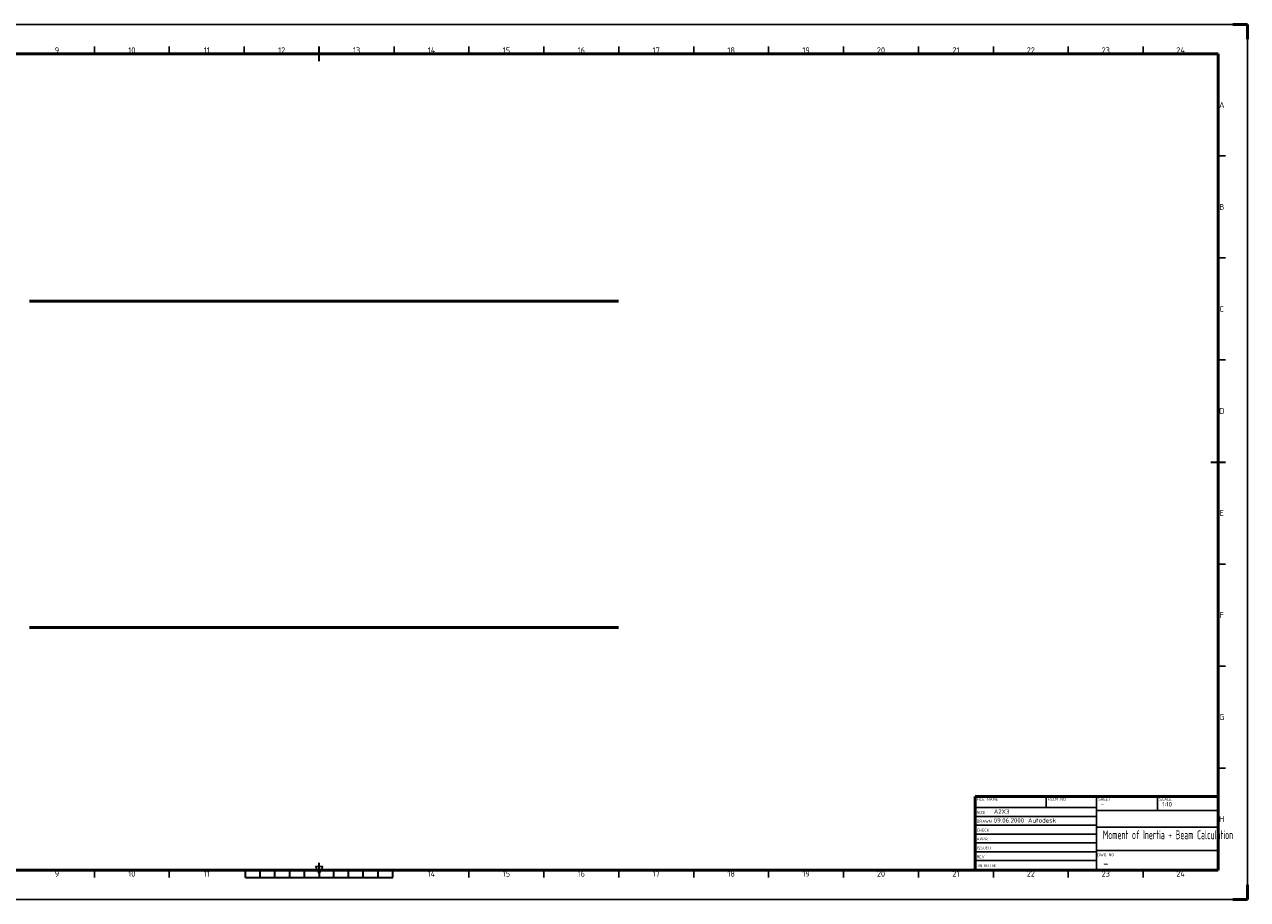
# Model space of a CAD drawing. Extents: x 0 to 12610, y 0 to 5940.
# Tile 2 of 2: x 4304 to 12610, y 0 to 5940. Entities that reach past the tile are written whole.
import ezdxf
from ezdxf.enums import TextEntityAlignment as Align

# ---------------------------------------------------------------- set-up
doc = ezdxf.new("R2010")
doc.units = 0
doc.header["$LTSCALE"] = 10
doc.layers.get('0').update_dxf_attribs({"linetype": 'CONTINUOUS'})
doc.layers.add('AM_0', color=7, linetype='CONTINUOUS', lineweight=50)
doc.layers.add('AM_BOR', color=7, linetype='CONTINUOUS', lineweight=50)
doc.styles.add('ACISOTS', font='isocp.shx', dxfattribs={"height": 1})

# ---------------------------------------------------------------- blocks, each defined once
blk = doc.blocks.new('ISO_A2X3')
for p, q in [((1241, 574), (20, 574)), ((1241, 20), (1241, 574)), ((20, 20), (1241, 20))]:
    blk.add_line(p, q)
at = {"layer": 'AM_BOR', "color": 1, "lineweight": 25}
for p, q in [((0, 594), (1261, 594)), ((1261, 594), (1261, 0)), ((477.875, 574), (477.875, 579)), ((528.75, 574), (528.75, 579)), ((579.625, 574), (579.625, 579)), ((681.375, 574), (681.375, 579)), ((732.25, 574), (732.25, 579)), ((783.125, 574), (783.125, 579)), ((834, 574), (834, 579)), ((884.875, 574), (884.875, 579)), ((935.75, 574), (935.75, 579)), ((986.625, 574), (986.625, 579)), ((1037.5, 574), (1037.5, 579)), ((1088.375, 574), (1088.375, 579)), ((1139.25, 574), (1139.25, 579)), ((1190.125, 574), (1190.125, 579)), ((1241, 504.75), (1246, 504.75)), ((1241, 435.5), (1246, 435.5)), ((1241, 366.25), (1246, 366.25)), ((1241, 227.75), (1246, 227.75)), ((1241, 158.5), (1246, 158.5)), ((1241, 89.25), (1246, 89.25)), ((477.875, 15), (477.875, 20)), ((528.75, 15), (528.75, 20)), ((630.5, 17.5), (628, 22.5)), ((628, 22.5), (633, 22.5)), ((633, 22.5), (630.5, 17.5)), ((732.25, 15), (732.25, 20)), ((783.125, 15), (783.125, 20)), ((834, 15), (834, 20)), ((884.875, 15), (884.875, 20)), ((935.75, 15), (935.75, 20)), ((986.625, 15), (986.625, 20)), ((1037.5, 15), (1037.5, 20)), ((1088.375, 15), (1088.375, 20)), ((1139.25, 15), (1139.25, 20)), ((1190.125, 15), (1190.125, 20)), ((1261, 0), (0, 0))]:
    blk.add_line(p, q, dxfattribs=at)
at = {"layer": 'AM_BOR'}
for p, q in [((1261, 594), (1251, 594)), ((1261, 584), (1261, 594)), ((1261, 0), (1261, 10)), ((1261, 0), (1251, 0))]:
    blk.add_line(p, q, dxfattribs=at)
at = {"layer": 'AM_BOR', "color": 42, "lineweight": 35}
for p, q in [((630.5, 569), (630.5, 579)), ((1236, 297), (1246, 297)), ((630.5, 20), (630.5, 25)), ((580.5, 15), (580.5, 20)), ((590.5, 15), (590.5, 20)), ((600.5, 15), (600.5, 20)), ((610.5, 15), (610.5, 20)), ((620.5, 15), (620.5, 20)), ((630.5, 20), (630.5, 15)), ((640.5, 15), (640.5, 20)), ((650.5, 15), (650.5, 20)), ((660.5, 15), (660.5, 20)), ((670.5, 15), (670.5, 20)), ((680.5, 15), (680.5, 20)), ((580.5, 15), (680.5, 15))]:
    blk.add_line(p, q, dxfattribs=at)
at = {"layer": 'AM_BOR', "color": 1, "lineweight": 25, "style": 'ACISOTS'}
for s, p in [('9', (452.4375, 576.5)), ('10', (503.3125, 576.5)), ('11', (554.1875, 576.5)), ('12', (605.0625, 576.5)), ('13', (655.9375, 576.5)), ('14', (706.8125, 576.5)), ('15', (757.6875, 576.5)), ('16', (808.5625, 576.5)), ('17', (859.4375, 576.5)), ('18', (910.3125, 576.5)), ('19', (961.1875, 576.5)), ('20', (1012.0625, 576.5)), ('21', (1062.9375, 576.5)), ('22', (1113.8125, 576.5)), ('23', (1164.6875, 576.5)), ('24', (1215.5625, 576.5)), ('A', (1243.5, 539.375)), ('B', (1243.5, 470.125)), ('C', (1243.5, 400.875)), ('D', (1243.5, 331.625)), ('E', (1243.5, 262.375)), ('F', (1243.5, 193.125)), ('G', (1243.5, 123.875)), ('H', (1243.5, 54.625)), ('9', (452.4375, 17.5)), ('10', (503.3125, 17.5)), ('11', (554.1875, 17.5)), ('14', (706.8125, 17.5)), ('15', (757.6875, 17.5)), ('16', (808.5625, 17.5)), ('17', (859.4375, 17.5)), ('18', (910.3125, 17.5)), ('19', (961.1875, 17.5)), ('20', (1012.0625, 17.5)), ('21', (1062.9375, 17.5)), ('22', (1113.8125, 17.5)), ('23', (1164.6875, 17.5)), ('24', (1215.5625, 17.5))]:
    blk.add_text(s, height=4, dxfattribs=at).set_placement(p, align=Align.MIDDLE)
blk = doc.blocks.new('ISO_TITLEA')
for p, q in [((-165, 0), (-165, 50)), ((0, 50), (-165, 50)), ((0, 0), (0, 50)), ((0, 0), (-165, 0))]:
    blk.add_line(p, q)
at = {"layer": 'AM_BOR', "color": 1, "lineweight": 25}
for p, q in [((-116.86, 50), (-116.86, 42.38)), ((-82.5, 0), (-82.5, 50)), ((-41.25, 40.35), (-41.25, 50)), ((-165, 42.38), (-82.5, 42.38)), ((-165, 42), (-165, 30)), ((-165, 36.38), (-82.5, 36.38)), ((0, 40.35), (-82.5, 40.35)), ((-165, 30.38), (-82.5, 30.38)), ((-82.5, 29.01), (0, 29.01)), ((-165, 24.38), (-82.5, 24.38)), ((-165, 18.38), (-82.5, 18.38)), ((-165, 12.38), (-82.5, 12.38)), ((-82.5, 13.29), (0, 13.29)), ((-165, 6.38), (-82.5, 6.38))]:
    blk.add_line(p, q, dxfattribs=at)
at = {"layer": 'AM_BOR', "color": 1, "lineweight": 25, "style": 'ACISOTS'}
for s, p in [('FILE NAME', (-163.97, 47.04)), ('FSCM NO', (-115.7, 47.04)), ('SHEET', (-81.55, 47.11)), ('SCALE', (-39.97, 47.11)), ('SIZE', (-163.97, 38.14)), ('DRAWN', (-163.97, 32.14)), ('CHECK', (-163.97, 26.05)), ('APPR.', (-163.97, 20.08)), ('ISSUED', (-163.97, 13.99)), ('REV', (-163.97, 7.99)), ('DWG NO', (-82.12, 9.41))]:
    blk.add_text(s, height=2, dxfattribs=at).set_placement(p)
at = {"layer": 'AM_BOR', "color": 1, "lineweight": 25, "style": 'ACISOTS', "width": 0.683519}
blk.add_text('CONTRACT NO', height=2, dxfattribs=at).set_placement((-163.97, 1.99))
at = {"layer": 'AM_BOR', "color": 2, "lineweight": 35, "style": 'ACISOTS'}
for tag, p, height in [('GEN-TITLE-DWG{13.6}', (-161.69, 43.04), 3), ('GEN-TITLE-FSCM{8.6}', (-113.32, 43.04), 3), ('GEN-TITLE-SHEET{11.8}', (-79.67, 43.11), 3), ('GEN-TITLE-SCA{12.7}', (-38.05, 43.13), 3), ('GEN-TITLE-SIZ{22.6}', (-152.3, 38.23), 3), ('GEN-TITLE-DAT{7.1}', (-152.3, 32.23), 3), ('GEN-TITLE-NAME{14.9}', (-129.04, 32.23), 3), ('GEN-TITLE-DACT{21}', (-78.21, 33.14), 3.5), ('GEN-TITLE-CHKD{7.1}', (-152.3, 26.14), 3), ('GEN-TITLE-CHKM{14.9}', (-129.04, 26.14), 3), ('GEN-TITLE-DES1{12.3}', (-78.24, 20.94), 6), ('GEN-TITLE-APPD{7.1}', (-152.3, 20.17), 3), ('GEN-TITLE-ISSD{7.1}', (-152.3, 14.08), 3), ('GEN-TITLE-APPM{14.9}', (-129.04, 20.17), 3), ('GEN-TITLE-ISSM{14.9}', (-129.04, 14.08), 3), ('GEN-TITLE-DES2{24.5}', (-78.21, 15.44), 3), ('GEN-TITLE-REV{22.6}', (-152.3, 8.08), 3), ('GEN-TITLE-CTRN{19.4}', (-152.3, 2.08), 3.5)]:
    blk.add_attdef(tag, p, '', height=height, dxfattribs=at)
at = {"layer": 'AM_BOR', "style": 'ACISOTS'}
blk.add_attdef('GEN-TITLE-NR{12.3}', (-78.08, 1.63), '', height=6, dxfattribs=at)

msp = doc.modelspace()

# ---------------------------------------------------------------- linework, layer by layer
at = {"layer": 'AM_0'}
for p, q in [((8337.5, 4062.7), (4337.5, 4062.7)), ((8337.5, 1846.8), (4337.5, 1846.8))]:
    msp.add_line(p, q, dxfattribs=at)

# ---------------------------------------------------------------- block references
at = {"layer": 'AM_0', "lineweight": 0, "xscale": 10, "yscale": 10, "zscale": 10}
msp.add_blockref('ISO_A2X3', (0, 0), dxfattribs=at)
at = {"layer": 'AM_0', "lineweight": 0}
ref = msp.add_blockref('ISO_TITLEA', (12410, 200), dxfattribs=dict(at, xscale=10, yscale=10, zscale=10))
ref.add_attrib('GEN-TITLE-SCA{12.7}', '1:10', (12029.5, 631.3), dxfattribs={"layer": 'AM_BOR', "color": 2, "lineweight": 35, "height": 30, "style": 'ACISOTS'})
ref.add_attrib('GEN-TITLE-NR{12.3}', '-', (11629.2, 216.3), dxfattribs={"layer": 'AM_BOR', "height": 60, "style": 'ACISOTS'})
ref.add_attrib('GEN-TITLE-SHEET{11.8}', '-', (11613.3, 631.1), dxfattribs={"layer": 'AM_BOR', "color": 2, "lineweight": 35, "height": 30, "style": 'ACISOTS'})
ref.add_attrib('GEN-TITLE-DES1{12.3}', 'Moment of Inertia + Beam Calculation', (11627.6, 409.4), dxfattribs={"layer": 'AM_BOR', "color": 2, "lineweight": 35, "height": 60, "style": 'ACISOTS', "width": 0.565875})
ref.add_attrib('GEN-TITLE-DAT{7.1}', '09.06.2000', (10887, 522.3), dxfattribs={"layer": 'AM_BOR', "color": 2, "lineweight": 35, "height": 30, "style": 'ACISOTS'})
ref.add_attrib('GEN-TITLE-SIZ{22.6}', 'A2X3', (10887, 582.3), dxfattribs={"layer": 'AM_BOR', "color": 2, "lineweight": 35, "height": 30, "style": 'ACISOTS'})
ref.add_attrib('GEN-TITLE-NAME{14.9}', 'Autodesk', (11119.6, 522.3), dxfattribs={"layer": 'AM_BOR', "color": 2, "lineweight": 35, "height": 30, "style": 'ACISOTS'})

doc.saveas('drawing.dxf')
